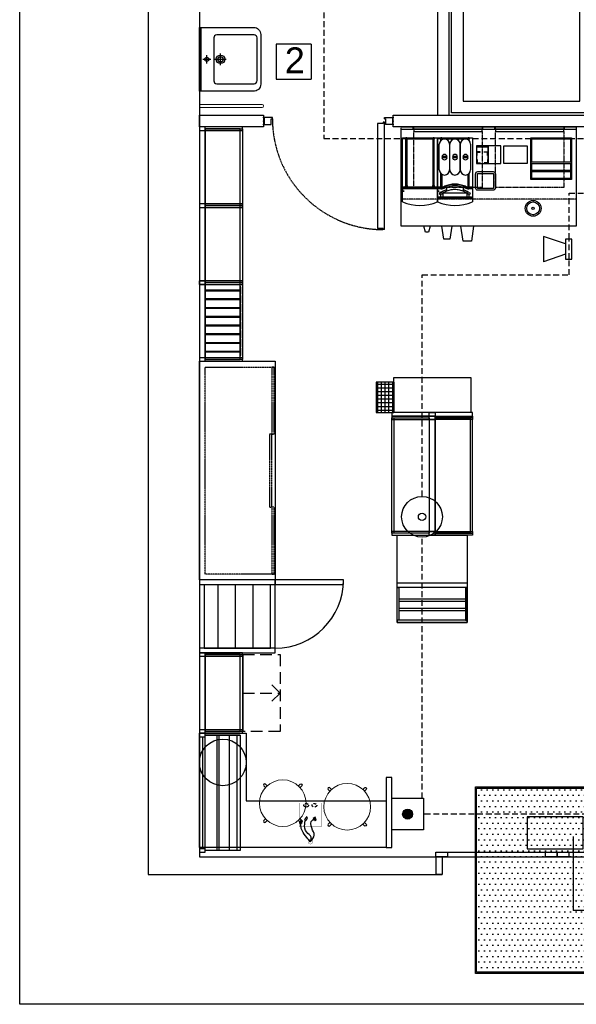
# Model space of a CAD drawing. Header units: millimetres. Extents: x -7934 to 14836, y -13910 to -10668.
# Tile 33 of 42: x 9457 to 9934, y -13826 to -12982. Entities that reach past the tile are written whole.
import ezdxf

# ---------------------------------------------------------------- set-up
doc = ezdxf.new("R2010")
doc.units = ezdxf.units.MM
doc.linetypes.add('DASH', pattern=[0.75, 0.5, -0.25])
doc.linetypes.add('DASHED', pattern=[0.75, 0.5, -0.25])
doc.layers.add('A_Podkład', color=253, linetype='Continuous', transparency=0.4)
doc.layers.add('INSTAL', color=50, linetype='Continuous')
doc.layers.add('NIEBIESKA', color=4, linetype='Continuous')
doc.styles.add('Arial', font='arial.ttf', dxfattribs={"height": 25})

# ---------------------------------------------------------------- blocks, each defined once
blk = doc.blocks.new('A$Ca80a10c8')
h = blk.add_hatch()
h.set_pattern_fill('DOTS', color=256, scale=3)
h.set_pattern_definition([(0, (-21207.973, -14023.4543), (2.38125, 4.7625), [0, -4.7625])])
h.paths.add_polyline_path([(-156.35, 135.24), (-156.35, -22.76), (-18.35, -22.76), (-18.35, 135.24)])
at = {"linetype": 'DASH', "ltscale": 30}
blk.add_line((-156.35, 76.24), (-18.35, 76.24), dxfattribs=at)
for points in [[(-157.35, -23.76), (-157.35, 136.24), (-17.35, 136.24), (-17.35, -23.76)], [(-156.35, -22.76), (-156.35, 135.24), (-18.35, 135.24), (-18.35, -22.76)]]:
    blk.add_lwpolyline(points, close=True)
blk = doc.blocks.new('witryna A')
blk.add_lwpolyline([(-5, 0), (30, 0), (30, -36), (-5, -36)], close=True)
for points in [[(-4, -21), (-4, -1), (29, -1), (29, -21)], [(-5, -21), (-5, -22), (30, -22), (30, -21)], [(29, -21), (-4, -21)], [(-4, -28), (-4, -22)], [(29, -22), (29, -28)], [(-5, -28), (-5, -29), (30, -29), (30, -28)], [(29, -28), (-4, -28)], [(29, -29), (29, -35), (-4, -35), (-4, -29)]]:
    blk.add_lwpolyline(points)
blk = doc.blocks.new('ekspozytor- pokrywki i cukier')
for points in [[(5, 11), (5, 0), (-10, 0), (-10, 11)], [(5, 0), (5, -10), (-10, -10), (-10, 0)]]:
    blk.add_lwpolyline(points, close=True)
for points in [[(4, 0), (4, -10)], [(-9.75, -3.25), (-9.75, -0.25), (-6.75, -0.25), (-6.75, -0.5), (-9.5, -0.5), (-9.5, -3.25), (-9.75, -3.25)], [(-9.75, -6.75), (-9.75, -9.75), (-6.75, -9.75), (-6.75, -9.5), (-9.5, -9.5), (-9.5, -6.75), (-9.75, -6.75)], [(-0.25, -3.25), (-0.25, -0.25), (-3.25, -0.25), (-3.25, -0.5), (-0.5, -0.5), (-0.5, -3.25), (-0.25, -3.25)], [(-0.25, -6.75), (-0.25, -9.75), (-3.25, -9.75), (-3.25, -9.5), (-0.5, -9.5), (-0.5, -6.75), (-0.25, -6.75)]]:
    blk.add_lwpolyline(points)
blk = doc.blocks.new('lodówka na mleko franke')
for p, q in [((0, 0), (3, 0)), ((0, -42.3), (0, 0)), ((3, -0.13), (3, 0)), ((3, 0), (3.8, 0)), ((3.8, 0), (26.2, 0)), ((3.8, 0), (3.8, -0.13)), ((26.2, -0.13), (26.2, 0)), ((26.2, 0), (27, 0)), ((27, 0), (30, 0)), ((27, 0), (27, -0.13)), ((30, 0), (30, -42.3)), ((3, -40.98), (3, -1.27)), ((3.8, -1.27), (3.8, -40.98)), ((25.95, -0.45), (4.05, -0.45)), ((4.05, -0.95), (25.95, -0.95)), ((26.2, -40.98), (26.2, -1.27)), ((27, -1.27), (27, -40.98)), ((30.01, -42.3), (0, -42.3)), ((0, -55), (0, -42.3)), ((0.01, -45.7), (0.01, -42.6)), ((0.16, -42.6), (0.16, -45.7)), ((0.2, -43.8), (0.2, -42.8)), ((0.5, -42.45), (0.31, -42.45)), ((0.31, -45.85), (0.87, -45.85)), ((0.87, -46), (0.31, -46)), ((0.5, -42.8), (0.5, -42.3)), ((0.87, -45.85), (1.06, -45.85)), ((0.87, -45.85), (0.87, -46)), ((1.06, -46), (0.87, -46)), ((1.51, -45.85), (1.06, -45.85)), ((1.06, -46), (1.06, -45.85)), ((1.06, -46), (1.51, -46)), ((1.51, -46), (1.51, -45.85)), ((30, -42.3), (30, -55))]:
    blk.add_line(p, q)
for points in [[(30.2, -42.8), (0, -42.8)], [(30.2, -43.8), (0, -43.8)]]:
    blk.add_lwpolyline(points)
for centre in [(3.4, -41.55), (26.6, -41.55)]:
    blk.add_circle(centre, 0.7)
for centre, radius, start, end in [((3.4, -0.7), 0.7, 20.92483, 339.07517), ((3.4, -0.7), 0.7, 339.07517, 20.92483), ((26.6, -0.7), 0.7, 159.07517, 200.92483), ((26.6, -0.7), 0.7, 200.92483, 159.07517), ((0.31, -42.6), 0.3, 90, 180), ((0.31, -45.7), 0.3, 180, 270), ((0.31, -42.6), 0.15, 90, 180), ((0.31, -45.7), 0.15, 180, 270), ((15, -21.44), 36.76, 245.91485, 294.08515)]:
    blk.add_arc(centre, radius, start, end)
blk = doc.blocks.new('FRANKE Spectra VETRO S V')
for p, q in [((0, 0), (30, 0)), ((0, -423), (0, 0)), ((30, -1.3), (30, 0)), ((30, 0), (38, 0)), ((38, 0), (262, 0)), ((38, 0), (38, -1.3)), ((262, -1.3), (262, 0)), ((262, 0), (270, 0)), ((270, 0), (300, 0)), ((270, 0), (270, -1.3)), ((300, 0), (300, -423)), ((16, -276), (16, -56)), ((30, -23.8), (30, -12.7)), ((38, -12.7), (38, -17.9)), ((259.5, -4.5), (40.5, -4.5)), ((40.5, -9.5), (259.5, -9.5)), ((104, -56), (104, -276)), ((106, -276), (106, -56)), ((194, -56), (194, -276)), ((196, -276), (196, -56)), ((262, -17.9), (262, -12.7)), ((270, -12.7), (270, -23.8)), ((284, -56), (284, -276)), ((82.2, -162.5), (37.8, -162.5)), ((172.2, -162.5), (127.8, -162.5)), ((262.2, -162.5), (217.8, -162.5)), ((37.8, -169.5), (82.2, -169.5)), ((127.8, -169.5), (172.2, -169.5)), ((217.8, -169.5), (262.2, -169.5)), ((30, -423), (30, -308.2)), ((38, -314.1), (38, -422.6)), ((262, -422.6), (262, -314.1)), ((270, -308.2), (270, -423)), ((30, -423), (0, -423)), ((0, -550), (0, -423)), ((0.1, -457), (0.1, -426)), ((1.6, -426), (1.6, -457)), ((2, -438), (2, -428)), ((2, -428), (30, -428)), ((30, -438), (2, -438)), ((5, -424.5), (3.1, -424.5)), ((3.1, -458.5), (8.7, -458.5)), ((8.7, -460), (3.1, -460)), ((5, -428), (5, -423)), ((8.7, -458.5), (10.6, -458.5)), ((8.7, -458.5), (8.7, -460)), ((10.6, -460), (8.7, -460)), ((15.1, -458.5), (10.6, -458.5)), ((10.6, -460), (10.6, -458.5)), ((10.6, -460), (15.1, -460)), ((15.1, -460), (15.1, -458.5)), ((30, -510.7), (30, -488.5)), ((48.5, -472.6), (48.5, -473.7)), ((48.5, -473.7), (251.4, -473.7)), ((48.5, -510.7), (48.5, -473.7)), ((80, -456.2), (80, -425.1)), ((220, -425.1), (220, -456.2)), ((251.4, -473.7), (251.4, -472.6)), ((251.4, -473.7), (251.4, -510.7)), ((300, -423), (270, -423)), ((270, -428), (298, -428)), ((298, -438), (270, -438)), ((270, -488.5), (270, -510.7)), ((295, -423), (295, -428)), ((298, -428), (298, -438)), ((300, -423), (300, -550)), ((6, -512.2), (7.5, -510.7)), ((7.5, -512.2), (6, -512.2)), ((6, -512.2), (6, -521.2)), ((6, -521.2), (7.5, -521.2)), ((7.5, -522.7), (6, -521.2)), ((7.5, -510.7), (7.5, -512.2)), ((292.5, -510.7), (7.5, -510.7)), ((7.5, -512.2), (292.5, -512.2)), ((7.5, -521.2), (7.5, -512.2)), ((7.5, -521.2), (7.5, -522.7)), ((292.5, -521.2), (7.5, -521.2)), ((7.5, -522.7), (292.5, -522.7)), ((292.5, -510.7), (294, -512.2)), ((292.5, -512.2), (292.5, -510.7)), ((294, -512.2), (292.5, -512.2)), ((292.5, -512.2), (292.5, -521.2)), ((294, -521.2), (292.5, -522.7)), ((292.5, -521.2), (294, -521.2)), ((292.5, -522.7), (292.5, -521.2)), ((294, -521.2), (294, -512.2))]:
    blk.add_line(p, q)
for centre in [(29.7, -478.7), (270.2, -478.7)]:
    blk.add_circle(centre, 9.8)
for centre, radius, start, end in [((60, -56), 44, 0, 180), ((34, -7), 7, 20.92483, 339.07517), ((34, -7), 7, 339.07517, 20.92483), ((150, -56), 44, 0, 180), ((240, -56), 44, 0, 180), ((266, -7), 7, 159.07517, 200.92483), ((266, -7), 7, 200.92483, 159.07517), ((60, -166), 22.5, 8.94902, 171.05098), ((150, -166), 22.5, 8.94902, 171.05098), ((240, -166), 22.5, 8.94902, 171.05098), ((60, -166), 22.5, 188.94902, 351.05098), ((150, -166), 22.5, 188.94902, 351.05098), ((240, -166), 22.5, 188.94902, 351.05098), ((60, -276), 44, 180, 0), ((150, -276), 44, 180, 0), ((240, -276), 44, 180, 0), ((30, -348), 80, 270, 293.16888), ((30, -348), 75, 276.1232, 293.16888), ((150, -628.4), 230, 66.83112, 113.16888), ((150, -628.4), 225, 66.83112, 113.16888), ((150, -628.4), 215, 66.83112, 113.16888), ((270, -348), 80, 246.83112, 270), ((270, -348), 75, 246.83112, 263.8768), ((3.1, -426), 3, 90, 180), ((3.1, -457), 3, 180, 270), ((3.1, -426), 1.5, 90, 180), ((3.1, -457), 1.5, 180, 270), ((29.7, -478.7), 11.8, 64.38688, 271.21915), ((29.7, -478.7), 10.9, 66.70282, 271.3087), ((30, -348), 75, 270, 276.1232), ((30, -348), 90, 270, 293.16888), ((150, -628.4), 197.4, 110.77174, 126.35998), ((150, -628.4), 197.4, 53.64002, 69.22826), ((270, -348), 90, 246.83112, 270), ((270, -348), 75, 263.8768, 270), ((150, -214.4), 367.6, 245.91485, 294.08515)]:
    blk.add_arc(centre, radius, start, end)
blk.add_open_spline([(48.5, -472.6), (53.3, -469.5), (58.3, -466.6), (69.2, -460.8), (75.3, -458.1), (87.5, -453.2), (93.7, -451.1), (106.1, -447.7), (112.4, -446.2), (125.2, -444), (131.8, -443.3), (151.7, -442), (165.2, -442.6), (191.7, -446.7), (204.7, -450.2), (223.1, -457.4), (229.1, -460.1), (240.6, -466), (246.2, -469.2), (251.4, -472.6)], degree=3, knots=[41.807527, 41.807527, 41.807527, 41.807527, 43.46432, 43.46432, 45.408669, 45.408669, 47.353018, 47.353018, 49.266227, 49.266227, 51.179436, 51.179436, 55.005855, 55.005855, 58.832274, 58.832274, 60.745484, 60.745484, 62.658693, 62.658693, 62.658693, 62.658693])
blk = doc.blocks.new('kubki-z g góry')
for points in [[(6.17, 0), (4.79, -5.28), (3.48, -5.28), (2.17, -5.28), (0.79, 0)], [(24.71, 0), (23.02, -11.36), (20.47, -11.36), (17.93, -11.36), (16.24, 0)], [(43.44, 0), (41.52, -12.86), (37.98, -12.86), (34.44, -12.86), (32.52, 0)]]:
    blk.add_lwpolyline(points)
blk = doc.blocks.new('Puszka_ladowarki')
at = {"linetype": 'DASH', "ltscale": 5, "const_width": 0.25}
blk.add_lwpolyline([(-20.21, 9.5), (0, 9.5), (0, -9.5), (-20.21, -9.5), (-20.21, 9.5), (-16.21, 9.5), (-16.21, -9.5)], dxfattribs=at)
at = {"linetype": 'DASH', "ltscale": 5}
for centre in [(-18.21, 3.5), (-18.21, -3.5)]:
    blk.add_ellipse(centre, major_axis=(0, 2), ratio=0.75, dxfattribs=at)
blk = doc.blocks.new('Przelotka_w blacie')
at = {"ltscale": 0.5}
for points in [[(-18.32, 4.37), (-18.52, 4.99), (-20.93, 4.18), (-20.72, 3.57)], [(-18.17, 4.42), (-17.89, 3.57), (-20.59, 2.67), (-20.87, 3.52)], [(-20.47, -2.84), (-21.07, -2.59), (-21.39, -3.35), (-20.79, -3.6)], [(-20.41, -2.7), (-18.09, -3.67), (-18.52, -4.72), (-20.85, -3.75)], [(-17.51, -7.5), (-15.64, -7.5), (-15.64, -8.63), (-17.51, -8.63)]]:
    blk.add_lwpolyline(points, close=True, dxfattribs=at)
at = {"const_width": 0.25}
blk.add_lwpolyline([(2, 0, -1), (-2, 0, -1), (2, 0, 0.267949)], format="xyb", dxfattribs=at)
at = {"ltscale": 0.5}
blk.add_lwpolyline([(-17.51, -7.65), (-17.94, -7.65, 0.414214), (-18.16, -7.87), (-18.16, -8.25, 0.414214), (-17.94, -8.47), (-17.51, -8.47)], format="xyb", dxfattribs=at)
for points in [[(0, 0), (-5.5, 3.39), (-11.77, 1.2), (-18.55, 1.77), (-19.24, 3.12)], [(0, 0), (-4, 0.72), (-8.05, -3.06), (-15.31, -4.83), (-18.31, -4.2)], [(0, 0), (-4.96, -4.05), (-11.35, -7.7), (-15.64, -8.06)]]:
    blk.add_spline(points, degree=3)
blk = doc.blocks.new('podkład')
at = {"layer": 'A_Podkład'}
h = blk.add_hatch(dxfattribs=at)
h.set_pattern_fill('ANSI37', color=256, angle=315)
h.set_pattern_definition([(0, (-20487.3457, 24640.3352), (1e-15, 3.175), []), (90, (-20487.3457, 24640.3352), (-3.175, 1e-15), [])])
h.paths.add_polyline_path([(195.5, -822), (195.5, -848), (209.5, -848), (209.5, -822)])
for p, q in [((109.8, -531.95), (109.8, -561.95)), ((139.8, -531.95), (109.8, -531.95)), ((139.8, -531.95), (139.8, -561.95)), ((62, -549.87), (62, -540.12)), ((46.8, -544.99), (53.8, -544.99)), ((50.3, -548.49), (50.3, -541.49)), ((57.12, -544.99), (66.87, -544.99)), ((109.8, -561.95), (139.8, -561.95)), ((106.5, -595), (99.5, -595)), ((99.5, -595), (99.5, -601)), ((105.5, -596), (106.5, -596)), ((105.5, -601), (105.5, -596)), ((106.5, -596), (106.5, -595)), ((202.5, -599), (201.5, -599)), ((201.5, -599), (201.5, -600)), ((202.5, -595), (209.5, -595)), ((202.5, -596), (202.5, -595)), ((202.5, -596), (203.5, -596)), ((202.5, -691), (202.5, -599)), ((203.5, -596), (203.5, -601)), ((209.5, -595), (209.5, -601)), ((99.5, -601), (105.5, -601)), ((196.5, -600), (196.5, -690)), ((201.5, -600), (196.5, -600)), ((209.5, -601), (203.5, -601)), ((44, -669), (44, -672)), ((81, -669), (44, -669)), ((44, -672), (49, -672)), ((44, -672), (81, -672)), ((49, -672), (49, -669)), ((81, -672), (81, -669)), ((201.5, -690), (196.5, -690)), ((201.5, -691), (201.5, -690)), ((202.5, -691), (201.5, -691)), ((44, -735), (44, -738)), ((81, -735), (44, -735)), ((44, -738), (49, -738)), ((44, -738), (81, -738)), ((49, -738), (49, -735)), ((81, -738), (81, -735)), ((209.5, -822), (209.5, -848)), ((209.5, -822), (209.5, -848)), ((210.5, -822), (210.5, -848)), ((60, -1050), (60, -995.5)), ((75, -1050), (75, -995.5)), ((90, -1050), (90, -995.5)), ((213.5, -994), (273.5, -994)), ((47, -1222), (47, -1126)), ((79, -1124.5), (49, -1124.5)), ((59.04, -1223.5), (59.04, -1124.5)), ((60.88, -1223.5), (60.88, -1124.5)), ((69.77, -1223.5), (69.77, -1124.5)), ((76.26, -1223.5), (76.26, -1124.5)), ((79, -1223.5), (49, -1223.5))]:
    blk.add_line(p, q, dxfattribs=at)
at = {"layer": 'A_Podkład', "linetype": 'Continuous', "lineweight": 20}
for p, q in [((44.32, -580.77), (43.98, -580.77)), ((43.98, -589.22), (43.98, -580.77)), ((44.32, -589.22), (44.32, -580.77)), ((44.32, -589.22), (43.98, -589.22)), ((44.32, -583.64), (97.64, -583.64)), ((44.32, -586.35), (97.64, -586.35))]:
    blk.add_line(p, q, dxfattribs=at)
at = {"layer": 'A_Podkład'}
for points in [[(449, -1244), (904, -1244), (904, 0), (0, 0), (0, -1244), (252, -1244)], [(380, -381), (380, -421), (370, -421), (370, -381), (270, -381), (270, -581), (370, -581), (370, -481), (380, -481), (380, -501), (470, -501), (470, -491), (480, -491), (480, -511), (380, -511), (380, -591), (260, -591), (260, -371), (480, -371), (480, -431), (470, -431), (470, -381), (380, -381), (380, -419.9)], [(45.3, -572.4), (45.3, -517.59)], [(49, -670.5), (49, -604.5), (81, -604.5), (81, -670.5), (49, -670.5)], [(49, -670.5), (49, -604.5), (81, -604.5), (81, -670.5), (49, -670.5)], [(216.99, -603), (366.99, -603)], [(356.99, -605), (366.99, -605), (366.99, -688), (216.99, -688), (216.99, -605), (226.99, -605)], [(216.99, -605), (226.29, -605)], [(226.99, -605), (227.19, -605), (227.19, -604.8), (227.49, -604.8), (227.49, -605), (227.49, -605), (227.69, -605), (227.69, -603), (226.99, -603), (226.99, -605)], [(227.69, -605), (286.29, -605)], [(227.69, -605), (286.29, -605)], [(286.29, -605), (286.49, -605), (286.49, -604.8), (286.79, -604.8), (286.79, -605), (286.79, -605), (286.99, -605), (286.99, -603), (286.29, -603), (286.29, -605)], [(286.99, -605), (296.99, -605)], [(296.99, -605), (297.19, -605), (297.19, -604.8), (297.49, -604.8), (297.49, -605), (297.49, -605), (297.69, -605), (297.69, -603), (296.99, -603), (296.99, -605)], [(297.69, -605), (356.29, -605)], [(297.69, -605), (356.29, -605)], [(356.29, -605), (356.49, -605), (356.49, -604.8), (356.79, -604.8), (356.79, -605), (356.79, -605), (356.99, -605), (356.99, -603), (356.29, -603), (356.29, -605)], [(49, -736.5), (49, -670.5), (81, -670.5), (81, -736.5), (49, -736.5)], [(49, -736.5), (49, -670.5), (81, -670.5), (81, -736.5), (49, -736.5)], [(49, -802.5), (49, -736.5), (81, -736.5), (81, -802.5), (49, -802.5)], [(49, -802.5), (49, -736.5), (81, -736.5), (81, -802.5), (49, -802.5)], [(49, -743.5), (79, -743.5), (79, -743), (49, -743)], [(49, -751), (79, -751), (79, -750.5), (49, -750.5)], [(49, -758.5), (79, -758.5), (79, -758), (49, -758)], [(49, -766), (79, -766), (79, -765.5), (49, -765.5)], [(49, -773.5), (79, -773.5), (79, -773), (49, -773)], [(49, -781), (79, -781), (79, -780.5), (49, -780.5)], [(49, -788.5), (79, -788.5), (79, -788), (49, -788)], [(44, -804), (81, -804), (81, -801), (44, -801), (44, -804), (49, -804), (49, -801)], [(49, -796), (79, -796), (79, -795.5), (49, -795.5)], [(44, -991.5), (44, -804), (109, -804), (109, -991.5), (44, -991.5)], [(241, -852.5), (241, -951.5), (209, -951.5), (209, -852.5), (241, -852.5)], [(246, -852.5), (246, -951.5), (278, -951.5), (278, -852.5), (246, -852.5)], [(213.5, -953), (273.5, -953), (273.5, -1028), (213.5, -1028), (213.5, -953)], [(44, -991.5), (44, -1054)], [(109, -991.5), (44, -991.5)], [(44, -995.5), (109, -995.5)], [(48, -995.5), (48, -1050)], [(105, -1050), (105, -995.5)], [(109, -1054), (109, -991.5)], [(272, -1008), (215, -1008)], [(272, -1010), (215, -1010)], [(272, -1016), (215, -1016)], [(272, -1018), (215, -1018)], [(109, -1050), (44, -1050)], [(44, -1054), (109, -1054)], [(48, -1050), (105, -1050)], [(49, -1121.5), (49, -1055.5), (81, -1055.5), (81, -1121.5), (49, -1121.5)], [(49, -1121.5), (49, -1055.5), (81, -1055.5), (81, -1121.5), (49, -1121.5)], [(44, -1123), (81, -1123), (81, -1120), (44, -1120), (44, -1123), (49, -1123), (49, -1120)], [(44, -1123), (84, -1123), (84, -1181), (204, -1181), (204, -1221), (44, -1221), (44, -1123)], [(49, -1223.5), (49, -1124.5), (79, -1124.5), (79, -1223.5), (49, -1223.5)], [(204, -1161), (204, -1221), (209, -1221), (209, -1161), (204, -1161)], [(44, -1225), (49, -1225), (49, -1222), (44, -1222), (44, -1225), (49, -1225), (49, -1222)], [(252, -1225), (454, -1225)], [(256.5, -1229), (444.5, -1229)]]:
    blk.add_lwpolyline(points, dxfattribs=at)
for points in [[(44, -1229), (860, -1229), (860, -44), (44, -44)], [(248, -593), (258, -593), (258, -373), (248, -373)], [(44, -593), (99, -593), (99, -603), (44, -603)], [(210, -593), (392, -593), (392, -603), (210, -603)], [(44, -603), (44, -606), (49, -606), (49, -603)], [(44, -606), (81, -606), (81, -603), (44, -603), (44, -606)], [(49, -604.5), (49, -670.5), (79, -670.5), (79, -604.5)], [(227.69, -605), (227.69, -607), (286.29, -607), (286.29, -605)], [(297.69, -605), (297.69, -607), (356.29, -607), (356.29, -605)], [(304.99, -619.2), (324.99, -619.2), (324.99, -634.4), (304.99, -634.4)], [(44, -669), (44, -672), (49, -672), (49, -669)], [(44, -672), (81, -672), (81, -669), (44, -669), (44, -672)], [(49, -670.5), (49, -736.5), (79, -736.5), (79, -670.5)], [(44, -738), (44, -735), (49, -735), (49, -738)], [(44, -738), (81, -738), (81, -735), (44, -735), (44, -738)], [(49, -736.5), (49, -802.5), (79, -802.5), (79, -736.5)], [(79.5, -746.5), (79.5, -740), (79, -740), (79, -746.5)], [(79.5, -754), (79.5, -747.5), (79, -747.5), (79, -754)], [(79.5, -761.5), (79.5, -755), (79, -755), (79, -761.5)], [(79.5, -769), (79.5, -762.5), (79, -762.5), (79, -769)], [(79.5, -776.5), (79.5, -770), (79, -770), (79, -776.5)], [(79.5, -784), (79.5, -777.5), (79, -777.5), (79, -784)], [(79.5, -791.5), (79.5, -785), (79, -785), (79, -791.5)], [(79.5, -799), (79.5, -792.5), (79, -792.5), (79, -799)], [(276.5, -848), (210.5, -848), (210.5, -818), (276.5, -818)], [(210.5, -822), (195.5, -822), (195.5, -848), (210.5, -848)], [(278, -848), (209, -848), (209, -851), (278, -851)], [(246, -851), (209, -851), (209, -854), (246, -854), (246, -851)], [(241, -852.5), (241, -951.5), (211, -951.5), (211, -852.5)], [(241, -851), (241, -848), (246, -848), (246, -851)], [(246, -851), (246, -854), (241, -854), (241, -851)], [(241, -851), (278, -851), (278, -854), (241, -854), (241, -851)], [(276, -852.5), (276, -951.5), (246, -951.5), (246, -852.5)], [(246, -950), (209, -950), (209, -953), (246, -953), (246, -950)], [(213.5, -953), (273.5, -953), (273.5, -998), (213.5, -998)], [(246, -950), (246, -953), (241, -953), (241, -950)], [(241, -950), (278, -950), (278, -953), (241, -953), (241, -950)], [(109, -991.5), (109, -995.5), (167.5, -995.5), (167.5, -991.5)], [(213.5, -998), (215, -998), (215, -1026), (213.5, -1026)], [(273.5, -998), (272, -998), (272, -1026), (273.5, -1026)], [(213.5, -1028), (273.5, -1028), (273.5, -1026), (213.5, -1026)], [(44, -1054), (44, -1057), (49, -1057), (49, -1054)], [(44, -1057), (81, -1057), (81, -1054), (44, -1054), (44, -1057)], [(49, -1055.5), (49, -1121.5), (79, -1121.5), (79, -1055.5)], [(49.09, -1121.5), (49.09, -1055.53), (81.09, -1055.54), (81.09, -1121.51)], [(44, -1123), (44, -1126), (49, -1126), (49, -1123)], [(44, -1126), (49, -1126), (49, -1123), (44, -1123), (44, -1126)], [(49, -1223.5), (49, -1124.5), (79, -1124.5), (79, -1223.5)], [(246.5, -1225), (256.5, -1225), (256.5, -1229), (246.5, -1229)], [(247, -1229), (252, -1229), (252, -1244), (247, -1244)], [(340.5, -1225), (350.5, -1225), (350.5, -1229), (340.5, -1229)], [(350.5, -1225), (360.5, -1225), (360.5, -1229), (350.5, -1229)]]:
    blk.add_lwpolyline(points, close=True, dxfattribs=at)
for points in [[(44, -517.59), (90.45, -517.59, -0.416125), (96.45, -523.67), (96.5, -544.99), (96.45, -566.32, -0.430455), (90.03, -572.4), (44, -572.4)], [(56.28, -526.51), (56.28, -563.48, 0.415025), (58.77, -565.96), (90.8, -565.96, 0.434683), (93.35, -563.23), (93.35, -526.53, 0.410276), (90.8, -524.03), (58.77, -524.03, 0.4149), (56.28, -526.51)], [(282.24, -649.29), (282.24, -643.29, -0.414214), (282.64, -642.89), (295.64, -642.89, -0.414214), (296.04, -643.29), (296.04, -655.29, -0.414214), (295.64, -655.69), (282.64, -655.69, -0.414217), (282.24, -655.29, 0.000006)]]:
    blk.add_lwpolyline(points, format="xyb", close=True, dxfattribs=at)
at = {"layer": 'A_Podkład', "linetype": 'DASHED', "ltscale": 0.5}
for points in [[(216.99, -603), (366.99, -603), (366.99, -665), (216.99, -665)], [(227.69, -607), (286.29, -607), (286.29, -655.03), (227.69, -655.03)], [(297.69, -607), (356.29, -607), (356.29, -655.03), (297.69, -655.03)]]:
    blk.add_lwpolyline(points, close=True, dxfattribs=at)
at = {"layer": 'A_Podkład'}
for points in [[(280.64, -649.29), (280.64, -643.29, -0.414214), (282.64, -641.29), (295.64, -641.29, -0.414214), (297.64, -643.29), (297.64, -655.29, -0.414215), (295.64, -657.29), (282.64, -657.29, -0.414217), (280.64, -655.29, 0.000006), (280.64, -649.29)], [(101.99, -1168.11), (100.58, -1166.69, 1), (99.16, -1168.11), (100.58, -1169.52)], [(128.83, -1168.11), (130.25, -1166.69, -1), (131.66, -1168.11), (130.24, -1169.52)], [(157.18, -1171.22), (155.76, -1169.81, 1), (154.35, -1171.22), (155.77, -1172.64)], [(184.02, -1171.22), (185.43, -1169.81, -1), (186.85, -1171.22), (185.43, -1172.64)], [(100.58, -1196.36), (99.16, -1197.77, 1), (100.58, -1199.19), (101.99, -1197.77)], [(130.24, -1196.36), (131.66, -1197.77, -1), (130.25, -1199.19), (128.83, -1197.77)], [(155.77, -1199.47), (154.35, -1200.89, 1), (155.76, -1202.3), (157.18, -1200.89)], [(185.43, -1199.47), (186.85, -1200.89, -1), (185.43, -1202.3), (184.02, -1200.89)]]:
    blk.add_lwpolyline(points, format="xyb", dxfattribs=at)
at = {"layer": 'A_Podkład', "linetype": 'DASHED', "ltscale": 0.2}
for points in [[(49, -986.5), (49, -809), (109, -809), (109, -986.5)], [(108, -866.5), (108, -809), (106, -809), (106, -866.5)], [(106, -929), (106, -866.5), (104, -866.5), (104, -929)], [(108, -986.5), (108, -929), (106, -929), (106, -986.5)]]:
    blk.add_lwpolyline(points, close=True, dxfattribs=at)
at = {"layer": 'A_Podkład', "linetype": 'DASH', "ltscale": 20}
blk.add_lwpolyline([(81.09, -1121.51), (81.09, -1055.54), (113.09, -1055.55), (113.09, -1121.53)], close=True, dxfattribs=at)
for points in [[(81.09, -1088.53), (113.09, -1088.53), (105.79, -1081.39)], [(81.09, -1088.53), (113.09, -1088.53), (105.79, -1095.66)]]:
    blk.add_lwpolyline(points, dxfattribs=at)
at = {"layer": 'A_Podkład'}
for centre, radius in [((50.3, -544.99), 1.75), ((62, -544.99), 3.66), ((62, -544.99), 2.28), ((329.99, -672.8), 6.8), ((329.99, -672.8), 5.5), ((329.99, -672.8), 1), ((64, -1147.96), 20)]:
    blk.add_circle(centre, radius, dxfattribs=at)
at = {"layer": 'A_Podkład', "linetype": 'Continuous', "lineweight": 0}
for centre in [(115.41, -1182.94), (170.6, -1186.06)]:
    blk.add_circle(centre, 20, dxfattribs=at)
at = {"layer": 'A_Podkład', "linetype": 'Continuous', "lineweight": 20}
blk.add_arc((97.64, -584.99), 1.35, 270, 90, dxfattribs=at)
at = {"layer": 'A_Podkład', "linetype": 'DASHED'}
blk.add_arc((201.5, -596), 95, 180, 270, dxfattribs=at)
at = {"layer": 'A_Podkład'}
blk.add_arc((109, -991.5), 58.5, 270, 0, dxfattribs=at)
for points, start_tangent, end_tangent in [([(59.71, -544.99), (59.89, -544.12), (60.38, -543.38), (61.12, -542.89), (62, -542.71), (62.87, -542.89), (63.61, -543.38), (64.1, -544.13), (64.28, -544.99)], (-0.000009, 1), (-0.000424, -1)), ([(59.71, -544.99), (59.89, -545.87), (60.38, -546.61), (61.12, -547.1), (62, -547.28), (62.87, -547.1), (63.61, -546.61), (64.1, -545.86), (64.28, -544.99)], (-0.000009, -1), (-0.000424, 1))]:
    blk.add_spline(points, degree=3, dxfattribs=dict(at, start_tangent=start_tangent, end_tangent=end_tangent))
for p in [(99, -595), (99, -598), (210, -595), (210, -598), (99, -601), (210, -601)]:
    blk.add_point(p, dxfattribs=at)
for name, p in [('lodówka na mleko franke', (217.99, -612.2)), ('witryna A', (332.99, -612.2)), ('kubki-z g góry', (235.52, -688)), ('A$Ca80a10c8', (437.84, -1305.24))]:
    blk.add_blockref(name, p, dxfattribs=at)
at = {"layer": 'A_Podkład', "xscale": 0.1, "yscale": 0.1, "zscale": 0.1}
blk.add_blockref('FRANKE Spectra VETRO S V', (247.99, -612.2), dxfattribs=at)
at = {"layer": 'A_Podkład', "xscale": -1, "rotation": 270.0000000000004}
blk.add_blockref('ekspozytor- pokrywki i cukier', (291.39, -624.2), dxfattribs=at)
at = {"layer": 'A_Podkład', "rotation": 270}
for name, p in [('Puszka_ladowarki', (139, -1203)), ('Przelotka_w blacie', (139, -1216))]:
    blk.add_blockref(name, p, dxfattribs=at)
at = {"layer": 'A_Podkład', "linetype": 'Continuous', "style": 'Arial'}
blk.add_text('2', height=22.13, dxfattribs=at).set_placement((117.11, -556.88))

msp = doc.modelspace()

# ---------------------------------------------------------------- block references
at = {"layer": 'A_Podkład', "linetype": 'DASH', "ltscale": 10}
msp.add_blockref('podkład', (9567.24, -12471, 0), dxfattribs=at)

# ---------------------------------------------------------------- next in the draw order: hatches: boundary and pattern name
at = {"layer": 'INSTAL'}
msp.add_hatch(color=20, dxfattribs=at).paths.add_polyline_path([(9785.39, -13663.31, 1), (9793.97, -13663.31, 1)])

# ---------------------------------------------------------------- next in the draw order: linework, layer by layer
at = {"color": 1, "linetype": 'DASH', "ltscale": 10, "elevation": 0}
for points in [[(9717.89, -12975.8), (9717.89, -13084), (10017.46, -13084)], [(9927.98, -13187.25), (9927.98, -13170.15), (9927.98, -13130.88), (10034.91, -13130.88)], [(9802, -13390.85), (9802, -13200.89), (9927.98, -13200.89), (9927.98, -13187.25)], [(9802, -13649.7), (9802, -13425.77)]]:
    msp.add_lwpolyline(points, dxfattribs=at)
at = {"color": 1, "linetype": 'DASH', "ltscale": 10}
msp.add_lwpolyline([(10019.24, -13425.77), (10019.24, -13663.31), (9803.29, -13663.31)], dxfattribs=at)
at = {"layer": 'INSTAL', "color": 20}
for p, q in [((9924.94, -13174.2), (9906.21, -13167.84)), ((9906.21, -13167.84), (9906.21, -13189.56)), ((9924.94, -13183.19), (9906.21, -13189.56))]:
    msp.add_line(p, q, dxfattribs=at)
at = {"layer": 'INSTAL', "color": 7}
for p in [(9931.53, -13682.55), (10191.61, -13745.98)]:
    msp.add_line(p, (9931.53, -13745.98), dxfattribs=at)
at = {"layer": 'INSTAL', "color": 20}
for points in [[(9930.34, -13170.15), (9924.94, -13170.15), (9924.94, -13187.25), (9930.34, -13187.25)], [(9776.07, -13649.7), (9803.29, -13649.7), (9803.29, -13676.92), (9776.07, -13676.92)]]:
    msp.add_lwpolyline(points, close=True, dxfattribs=at)
at = {"layer": 'INSTAL', "color": 30}
msp.add_lwpolyline([(9892.14, -13693.09), (9940.15, -13693.09), (9940.15, -13665.79), (9892.14, -13665.79)], close=True, dxfattribs=at)
at = {"layer": 'INSTAL', "color": 10}
for radius in [17.46, 3.13]:
    msp.add_circle((9802, -13408.31, 0), radius, dxfattribs=at)
at = {"layer": 'INSTAL', "color": 20}
msp.add_circle((9789.68, -13663.31), 4.29, dxfattribs=at)
at = {"layer": 'NIEBIESKA', "color": 5, "linetype": 'Continuous'}
msp.add_lwpolyline([(9457.14, -12413.95), (11414.68, -12413.95), (11414.68, -13826.45), (9457.14, -13826.45)], close=True, dxfattribs=at)

doc.saveas('drawing.dxf')
